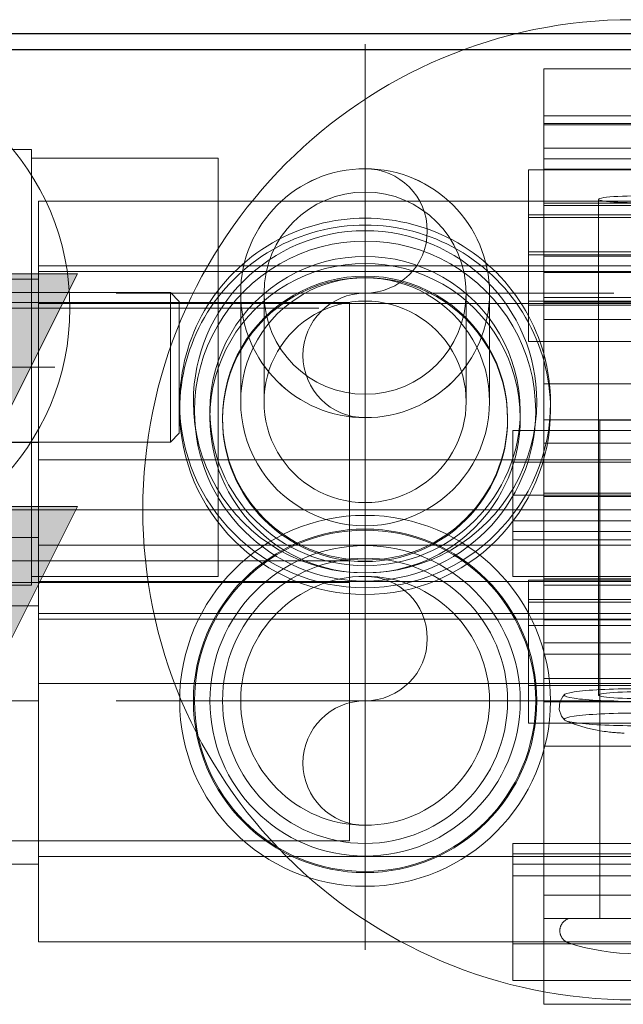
# Model space of a CAD drawing. Header units: millimetres. Extents: x -14995 to -11510, y 364 to 3070.
# Tile 24 of 29: x -13816 to -13778, y 2807 to 2870. Entities that reach past the tile are written whole.
import ezdxf

# ---------------------------------------------------------------- set-up
doc = ezdxf.new("R2010")
doc.units = ezdxf.units.MM
for name, color, linetype, lineweight in [('A-DETL-GENF', 92, 'Continuous', 18), ('A-WALL', 113, 'Continuous', 25), ('M-EQPM', 50, 'Continuous', 18), ('P-PIPE', 3, 'Continuous', 18), ('P-PIPE-CNTR', 3, 'Continuous', 18), ('P-SANR-FIXT', 6, 'Continuous', 18)]:
    doc.layers.add(name, color=color, linetype=linetype, lineweight=lineweight)

# ---------------------------------------------------------------- blocks, each defined once
blk = doc.blocks.new('HC_Manifold_MEPcontent_Valsir_Pexal BRASS_3 Way Hot Water_INT-EN - 1_2__ x 3_4__-1095158-Niveau 0')
at = {"layer": 'P-SANR-FIXT', "color": 1}
for p, q in [((50.5, 14), (-49.5, 14)), ((50.5, -14), (50.5, 14)), ((50.5, -14), (50.5, 14)), ((62.5, 13.45), (50.5, 13.45)), ((50.5, -13.45), (50.5, 13.45)), ((50.5, -13.45), (50.5, 13.45)), ((62.5, -13.45), (62.5, 13.45)), ((62.5, -13.45), (62.5, 13.45)), ((50.5, -13.45), (62.5, -13.45)), ((-49.5, -14), (50.5, -14))]:
    blk.add_line(p, q, dxfattribs=at)
blk = doc.blocks.new('SA_Connection Piece_MEPcontent_Valsir_Pexal BRASS_Kit with Nut_Shared - 14 mm x 2 mm-1_2__-1092681-Niveau 0')
at = {"layer": 'P-PIPE'}
for p, q in [((0, 12.573), (-5.5, 12.573)), ((-5.5, 12.573), (-5.5, -12.573)), ((-5.5, 12.573), (-5.5, -12.573)), ((0, 6.267), (0, 12.535)), ((0, 12.535), (5, 12.535)), ((0, 12.535), (0, 6.267)), ((5, 12.535), (5, 6.267)), ((5, 6.267), (5, 12.535)), ((0, 10.65), (-5.5, 10.65)), ((-5.5, -10.65), (-5.5, 10.65)), ((-5.5, -10.65), (-5.5, 10.65)), ((0, 10.65), (0, -10.65)), ((0, 10.65), (0, -10.65)), ((-1.773, 9.41), (-3.959, 6.3)), ((0, 9.41), (-1.773, 9.41)), ((-1.773, -9.41), (-1.773, 9.41)), ((-1.773, -9.41), (-1.773, 9.41)), ((0, -9.41), (0, 9.41)), ((0, -9.41), (0, 9.41)), ((-3.959, 6.3), (-5.5, 6.3)), ((-5.5, 6.3), (-5.5, -6.3)), ((-5.5, 6.3), (-5.5, -6.3)), ((-3.959, -6.3), (-3.959, 6.3)), ((-3.959, -6.3), (-3.959, 6.3)), ((0, 6.267), (5, 6.267)), ((0, 6.267), (0, -6.267)), ((5, 6.267), (0, 6.267)), ((0, -6.267), (0, 6.267)), ((5, -6.267), (5, 6.267)), ((5, 6.267), (5, -6.267)), ((21.425, 4.8), (5, 4.8)), ((5, 4.8), (5, -4.8)), ((5, 4.8), (5, -4.8)), ((22, 4.225), (21.425, 4.8)), ((21.425, 4.8), (21.425, -4.8)), ((21.425, 4.8), (21.425, -4.8)), ((22, -4.225), (22, 4.225)), ((22, -4.225), (22, 4.225)), ((21.425, -4.8), (22, -4.225)), ((5, -4.8), (21.425, -4.8)), ((-5.5, -6.3), (-3.959, -6.3)), ((-3.959, -6.3), (-1.773, -9.41)), ((0, -6.267), (5, -6.267)), ((0, -6.267), (0, -12.535)), ((0, -12.535), (0, -6.267)), ((0, -6.267), (5, -6.267)), ((5, -12.535), (5, -6.267)), ((5, -6.267), (5, -12.535)), ((-1.773, -9.41), (0, -9.41)), ((-5.5, -10.65), (0, -10.65)), ((-5.5, -12.573), (0, -12.573)), ((0, -12.535), (5, -12.535))]:
    blk.add_line(p, q, dxfattribs=at)
at = {"layer": 'P-PIPE', "flags": 128}
for points in [[(0, 6.267), (0, 8.89), (0, 10.889), (0, 12.145), (0, 12.573)], [(0, 12.573), (0, 12.145), (0, 10.889), (0, 8.89), (0, 6.267)], [(0, 6.267), (0, 3.883), (0, 1.311), (0, -1.317), (0, -3.887), (0, -6.267)], [(0, -6.267), (0, -3.887), (0, -1.317), (0, 1.311), (0, 3.883), (0, 6.267)], [(0, -6.267), (0, -8.412), (0, -10.17), (0, -11.485), (0, -12.298), (0, -12.573)], [(0, -12.573), (0, -12.298), (0, -11.485), (0, -10.17), (0, -8.412), (0, -6.267)]]:
    blk.add_lwpolyline(points, dxfattribs=at)
blk = doc.blocks.new('R580F - R580 3_4_ x 1_2_-1107340-Niveau 0')
at = {"layer": 'M-EQPM'}
for p, q in [((23.5, 0), (11.5, 0)), ((23.5, 0), (11.5, 0)), ((11.5, 0), (11.5, -0.746)), ((11.5, 0), (11.5, -2.518)), ((11.5, 0), (11.5, -6.319)), ((11.5, 0), (11.5, -3.006)), ((11.5, -3.006), (11.5, 0)), ((23.5, 0), (11.5, 0)), ((11.5, 0), (23.5, 0)), ((11.5, 0), (11.5, -6.535)), ((11.5, -3.779), (11.5, -0.746)), ((11.5, -2.518), (11.5, -24.789)), ((23.5, -3.006), (11.5, -3.006)), ((23.5, -3.006), (11.5, -3.006)), ((11.5, -6.735), (11.5, -3.006)), ((11.5, -5.555), (11.5, -3.006)), ((11.5, -3.871), (11.5, -3.006)), ((11.5, -6.606), (11.5, -3.006)), ((11.5, -3.006), (23.5, -3.006)), ((11.5, -3.006), (23.5, -3.006)), ((23.5, -3.5), (11.5, -3.5)), ((11.5, -3.5), (11.5, -12.028)), ((11.5, -4.059), (11.5, -3.583)), ((11.5, -3.583), (11.5, -5.085)), ((11.5, -3.583), (23.5, -3.583)), ((11.5, -4.71), (11.5, -3.779)), ((11.5, -3.871), (11.5, -6.689)), ((11.5, -4.059), (11.5, -5.765)), ((11.5, -5.085), (11.5, -4.71)), ((11.5, -5.085), (23.5, -5.085)), ((11.5, -27.487), (11.5, -5.555)), ((11.5, -6.434), (11.5, -5.765)), ((11.5, -5.765), (23.5, -5.765)), ((11.5, -20.422), (11.5, -6.319)), ((24.5, -6.488), (10.5, -6.488)), ((10.5, -6.488), (10.5, -14.923)), ((11.5, -6.434), (23.5, -6.434)), ((23.5, -6.488), (11.5, -6.488)), ((11.5, -14.923), (11.5, -6.488)), ((11.5, -6.535), (11.5, -9.162)), ((11.5, -9.518), (11.5, -6.606)), ((11.5, -6.689), (11.5, -7.627)), ((11.5, -6.735), (11.5, -20.805)), ((11.5, -7.627), (11.5, -8.617)), ((196.242, -8.506), (-21, -8.506)), ((-21, -8.506), (-21, -13.012)), ((-21, -8.565), (-21, -15.076)), ((24.5, -8.491), (10.5, -8.491)), ((10.5, -16.123), (10.5, -8.491)), ((11.5, -8.617), (11.5, -14.995)), ((11.5, -8.617), (23.5, -8.617)), ((11.5, -14.689), (11.5, -8.771)), ((11.5, -8.771), (11.5, -9.539)), ((11.5, -8.771), (23.5, -8.771)), ((15.01, -8.378), (15.01, -40.244)), ((10.5, -9.539), (10.5, -9.374)), ((10.5, -9.374), (10.5, -11.744)), ((10.5, -9.374), (24.5, -9.374)), ((11.5, -13.082), (11.5, -9.162)), ((24.5, -9.539), (10.5, -9.539)), ((11.5, -9.518), (11.5, -16.095)), ((11.5, -9.539), (23.5, -9.539)), ((10.5, -11.438), (10.5, -11.951)), ((10.5, -11.744), (10.5, -11.939)), ((10.5, -11.744), (24.5, -11.744)), ((10.5, -11.951), (24.5, -11.951)), ((196.242, -12.65), (-21, -12.65)), ((-21, -12.65), (-21, -13.604)), ((-21, -13.012), (-21, -12.654)), ((11.5, -13.066), (11.5, -12.028)), ((11.5, -12.028), (23.5, -12.028)), ((196.242, -13.012), (-21, -13.012)), ((11.5, -13.082), (23.5, -13.082)), ((-21, -13.604), (-21, -31.497)), ((-21, -15.439), (-21, -15.076)), ((-21, -15.076), (196.242, -15.076)), ((-8, -14.785), (-8, -21.392)), ((-6.5, -14.785), (-6.5, -21.392)), ((6.5, -21.392), (6.5, -14.785)), ((8, -21.392), (8, -14.785)), ((10.5, -15.183), (10.5, -14.923)), ((10.5, -14.923), (24.5, -14.923)), ((10.5, -17.522), (10.5, -15.183)), ((10.5, -15.183), (24.5, -15.183)), ((11.5, -33.911), (11.5, -14.689)), ((11.5, -14.689), (23.5, -14.689)), ((11.5, -14.923), (11.5, -16.068)), ((11.5, -14.923), (23.5, -14.923)), ((11.5, -14.995), (11.5, -33.791)), ((11.5, -14.995), (23.5, -14.995)), ((-21, -15.439), (-21, -16.522)), ((10.5, -16.123), (10.5, -17.319)), ((11.5, -16.095), (23.5, -16.095)), ((-21, -34.454), (-21, -16.522)), ((10.5, -17.319), (10.5, -17.522)), ((10.5, -17.522), (24.5, -17.522)), ((23.5, -20.24), (11.5, -20.24)), ((11.5, -20.24), (11.5, -27.485)), ((11.5, -24.049), (11.5, -20.422)), ((11.5, -20.805), (11.5, -27.253)), ((-11.921, -21.468), (-11.921, -21.904)), ((11.921, -21.904), (11.921, -21.468)), ((-9.98, -21.987), (-9.98, -22.442)), ((9.98, -22.442), (9.98, -21.987)), ((-9.164, -22.442), (-9.164, -22.53)), ((9.164, -22.53), (9.164, -22.442)), ((23.5, -22.544), (11.5, -22.544)), ((11.5, -22.544), (11.5, -24.049)), ((11.5, -22.544), (11.5, -24.049)), ((11.5, -22.544), (23.5, -22.544)), ((15.095, -22.566), (15.095, -54.608)), ((17.5, -22.566), (15.095, -22.566)), ((25.5, -23.245), (9.5, -23.245)), ((9.5, -23.245), (9.5, -29.572)), ((23.5, -23.245), (11.5, -23.245)), ((11.5, -30.258), (11.5, -23.245)), ((11.5, -24.049), (23.5, -24.049)), ((11.5, -24.049), (23.5, -24.049)), ((11.5, -24.049), (23.5, -24.049)), ((11.5, -24.049), (23.5, -24.049)), ((196.242, -25.111), (-21, -25.111)), ((-21, -25.111), (-21, -30.611)), ((-21, -25.111), (-21, -30.611)), ((25.5, -25.266), (9.5, -25.266)), ((9.5, -31.826), (9.5, -25.266)), ((11.5, -27.485), (11.5, -24.789)), ((9.5, -27.382), (9.5, -26.998)), ((9.5, -27.382), (9.5, -29.738)), ((9.5, -27.382), (25.5, -27.382)), ((11.5, -27.253), (11.5, -33.168)), ((11.5, -32.765), (11.5, -27.253)), ((11.5, -27.253), (23.5, -27.253)), ((11.5, -27.253), (23.5, -27.253)), ((11.5, -27.253), (23.5, -27.253)), ((11.5, -27.485), (23.5, -27.485)), ((11.5, -27.487), (11.5, -30.258)), ((9.5, -29.041), (9.5, -29.738)), ((9.5, -29.041), (25.5, -29.041)), ((9.5, -30.258), (9.5, -29.572)), ((9.5, -29.738), (25.5, -29.738)), ((9.5, -29.738), (25.5, -29.738)), ((9.5, -30.258), (25.5, -30.258)), ((9.5, -32.613), (9.5, -30.258)), ((9.5, -30.258), (25.5, -30.258)), ((11.5, -30.258), (23.5, -30.258)), ((11.5, -30.258), (23.5, -30.258)), ((196.242, -30.611), (-21, -30.611)), ((-21, -30.611), (-21, -31.611)), ((-21, -30.611), (-21, -31.656)), ((196.242, -30.611), (-21, -30.611)), ((-21, -30.611), (196.242, -30.611)), ((-21, -31.497), (-21, -32.573)), ((-21, -49.611), (-21, -31.611)), ((-21, -31.656), (-21, -49.618)), ((9.5, -31.826), (9.5, -32.613)), ((-21, -32.573), (-21, -32.936)), ((9.5, -32.613), (25.5, -32.613)), ((10.5, -32.846), (10.5, -34.102)), ((10.5, -39.624), (10.5, -32.846)), ((24.5, -32.846), (10.5, -32.846)), ((11.5, -51.96), (11.5, -32.765)), ((11.5, -32.765), (23.5, -32.765)), ((-21, -32.936), (-21, -39.447)), ((-21, -32.936), (196.242, -32.936)), ((11.5, -33.168), (11.5, -51.988)), ((11.5, -33.168), (23.5, -33.168)), ((10.5, -34.102), (10.5, -42.054)), ((10.5, -34.102), (24.5, -34.102)), ((11.5, -33.791), (11.5, -36.589)), ((11.5, -35.086), (11.5, -33.911)), ((-21, -34.454), (-21, -35.367)), ((10.5, -35.775), (10.5, -34.273)), ((10.5, -34.273), (24.5, -34.273)), ((-21, -35), (-21, -39.506)), ((-21, -35), (-21, -35.363)), ((196.242, -35), (-21, -35)), ((-21, -35.367), (196.242, -35.367)), ((11.5, -35.414), (11.5, -35.086)), ((11.5, -42.052), (11.5, -35.414)), ((11.5, -35.414), (23.5, -35.414)), ((10.5, -35.775), (24.5, -35.775)), ((11.5, -36.589), (11.5, -36.874)), ((11.5, -36.874), (11.5, -43.533)), ((11.5, -36.874), (23.5, -36.874)), ((11.5, -39.182), (11.5, -37.614)), ((11.5, -37.614), (23.5, -37.614)), ((11.5, -39.167), (11.5, -40.679)), ((11.5, -39.167), (23.5, -39.167)), ((11.5, -40.679), (11.5, -39.182)), ((11.5, -39.182), (23.5, -39.182)), ((-21, -39.506), (196.242, -39.506)), ((10.5, -39.624), (24.5, -39.624)), ((11.5, -40.679), (23.5, -40.679)), ((10.5, -42.054), (24.5, -42.054)), ((11.5, -42.052), (23.5, -42.052)), ((11.5, -43.533), (23.5, -43.533)), ((-21, -49.611), (-21, -50.611)), ((-21, -49.618), (-21, -50.611)), ((9.5, -49.784), (9.5, -51.11)), ((9.5, -56.221), (9.5, -49.784)), ((25.5, -49.784), (9.5, -49.784)), ((-21, -50.611), (196.242, -50.611)), ((-21, -50.611), (-21, -56.111)), ((-21, -50.611), (-21, -56.111)), ((-21, -50.611), (196.242, -50.611)), ((196.242, -50.611), (-21, -50.611)), ((9.5, -51.869), (9.5, -50.439)), ((9.5, -50.439), (25.5, -50.439)), ((9.5, -51.11), (9.5, -58.577)), ((9.5, -51.11), (25.5, -51.11)), ((9.5, -51.869), (25.5, -51.869)), ((11.5, -53.106), (11.5, -51.96)), ((11.5, -51.988), (11.5, -54.608)), ((11.5, -53.106), (23.5, -53.106)), ((11.5, -54.608), (11.5, -53.106)), ((11.5, -58.578), (11.5, -53.106)), ((11.5, -53.106), (23.5, -53.106)), ((11.5, -53.106), (23.5, -53.106)), ((11.5, -53.106), (23.5, -53.106)), ((11.5, -54.608), (11.5, -60.117)), ((11.5, -54.608), (23.5, -54.608)), ((11.5, -54.608), (23.5, -54.608)), ((11.5, -54.608), (23.5, -54.608)), ((17.5, -54.608), (13.092, -54.608)), ((17.5, -54.608), (15.095, -54.608)), ((-21, -56.111), (196.242, -56.111)), ((9.5, -56.221), (25.5, -56.221)), ((9.5, -58.577), (25.5, -58.577)), ((11.5, -58.578), (23.5, -58.578)), ((11.5, -60.117), (23.5, -60.117))]:
    blk.add_line(p, q, dxfattribs=at)
at = {"layer": 'M-EQPM', "flags": 128}
for points in [[(-8, -14.411), (-8, -14.489), (-8, -14.725), (-8, -14.785)], [(-6.5, -14.411), (-6.5, -14.489), (-6.5, -14.725), (-6.5, -14.785)], [(6.5, -14.785), (6.5, -14.52), (6.5, -14.413), (6.5, -14.411)], [(8, -14.785), (8, -14.52), (8, -14.413), (8, -14.411)], [(12.827, -41.843), (12.629, -41.597), (12.482, -41.174), (12.526, -40.681), (12.712, -40.333), (12.827, -40.206)], [(12.899, -41.886), (13.45, -42.105), (13.874, -42.246), (14.21, -42.342), (14.485, -42.41), (14.715, -42.461), (14.912, -42.499), (15.083, -42.53), (15.236, -42.554), (15.373, -42.574), (15.498, -42.591), (15.613, -42.605), (15.721, -42.617), (15.822, -42.628), (15.919, -42.637), (16.011, -42.645), (16.099, -42.653), (16.185, -42.659), (16.269, -42.665), (16.35, -42.67), (16.43, -42.675), (16.509, -42.679), (16.586, -42.683), (16.663, -42.686)], [(13.092, -56.173), (13.061, -56.162), (13.031, -56.15), (13.001, -56.137), (12.971, -56.122), (12.942, -56.107), (12.914, -56.09), (12.886, -56.072), (12.859, -56.053), (12.833, -56.033), (12.808, -56.012), (12.783, -55.99), (12.76, -55.967), (12.737, -55.944), (12.716, -55.919), (12.695, -55.893), (12.675, -55.867), (12.657, -55.84), (12.639, -55.812), (12.623, -55.783), (12.608, -55.754), (12.594, -55.724), (12.581, -55.694), (12.57, -55.663), (12.56, -55.632), (12.551, -55.6), (12.543, -55.568), (12.536, -55.536), (12.531, -55.503), (12.527, -55.471), (12.525, -55.438), (12.524, -55.405), (12.524, -55.372), (12.525, -55.339), (12.528, -55.307), (12.532, -55.274), (12.537, -55.241), (12.544, -55.209), (12.552, -55.177), (12.561, -55.146), (12.571, -55.115), (12.583, -55.084), (12.596, -55.054), (12.61, -55.024), (12.625, -54.995), (12.641, -54.966), (12.659, -54.938), (12.678, -54.911), (12.697, -54.885), (12.718, -54.859), (12.74, -54.835), (12.763, -54.811), (12.786, -54.788), (12.811, -54.766), (12.836, -54.745), (12.862, -54.725), (12.889, -54.707), (12.917, -54.689), (12.945, -54.672), (12.974, -54.657), (13.004, -54.643), (13.034, -54.63), (13.065, -54.618), (13.092, -54.608)], [(17.5, -56.871), (16.926, -56.859), (16.353, -56.824), (15.782, -56.766), (15.214, -56.685), (14.649, -56.582), (14.089, -56.456), (13.535, -56.308), (13.092, -56.173)]]:
    blk.add_lwpolyline(points, dxfattribs=at)
at = {"layer": 'M-EQPM'}
for centre, radius, start, end in [((0, -14.411), 8, 90, 270), ((0, -14.411), 8, 270, 90), ((0, -14.411), 6.5, 90, 270), ((0, -14.411), 6.5, 270, 90), ((0, -40.611), 11.921, 360, 180), ((0, -40.611), 11.921, 360, 180), ((0, -40.611), 11.041, 0, 180), ((0, -40.611), 10.97, 360, 180), ((0, -40.611), 9.98, 360, 180), ((0, -40.611), 9.98, 360, 180), ((0, -40.611), 9.164, 360, 180), ((0, -40.611), 9.164, 360, 180), ((0, -40.611), 11.921, 180, 360), ((0, -40.611), 11.921, 180, 360), ((0, -40.611), 11.041, 180, 0), ((0, -40.611), 10.97, 180, 360), ((0, -40.611), 9.98, 180, 360), ((0, -40.611), 9.98, 180, 360), ((0, -40.611), 9.164, 180, 360), ((0, -40.611), 9.164, 180, 360)]:
    blk.add_arc(centre, radius, start, end, dxfattribs=at)
for centre, major_axis, ratio, start_param, end_param in [((17.5, -8.378), (2.49, 0), 0.087166, 1.570796, 4.712389), ((0, -21.468), (11.921, 0), 0.996195, 0, 3.141593), ((0, -21.904), (11.921, 0), 0.996195, 0, 3.141593), ((0, -21.392), (-11.041, 0), 0.996195, 3.141593, 6.283185), ((0, -21.987), (10.97, 0), 0.996195, 0, 3.141593), ((0, -21.987), (9.98, 0), 0.996195, 0, 3.141593), ((0, -22.442), (9.98, 0), 0.996195, 0, 3.141593), ((0, -22.442), (9.164, 0), 0.996195, 0, 3.141593), ((0, -22.53), (9.164, 0), 0.996195, 0, 3.141593), ((0, -21.392), (-8, 0), 0.996195, 4.712389, 7.853982), ((0, -21.392), (-8, 0), 0.996195, 1.570796, 4.712389), ((0, -21.392), (6.5, 0), 0.996195, 1.570796, 4.712389), ((0, -21.392), (6.5, 0), 0.996195, 4.712389, 7.853982), ((0, -21.468), (11.921, 0), 0.996195, 3.141593, 6.283185), ((0, -21.392), (-11.041, 0), 0.996195, 0, 3.141593), ((0, -21.904), (11.921, 0), 0.996195, 3.141593, 6.283185), ((0, -21.987), (10.97, 0), 0.996195, 3.141593, 6.283185), ((0, -21.987), (9.98, 0), 0.996195, 3.141593, 6.283185), ((0, -22.442), (9.98, 0), 0.996195, 3.141593, 6.283185), ((0, -22.442), (9.164, 0), 0.996195, 3.141593, 6.283185), ((0, -22.53), (9.164, 0), 0.996195, 3.141593, 6.283185), ((17.5, -40.244), (4.693, 0), 0.087166, 1.570796, 4.712389), ((17.5, -40.244), (2.49, 0), 0.087166, 1.570796, 4.712389), ((17.5, -41.806), (4.693, 0), 0.087166, 1.570796, 4.712389)]:
    blk.add_ellipse(centre, major_axis=major_axis, ratio=ratio, start_param=start_param, end_param=end_param, dxfattribs=at)

msp = doc.modelspace()

# ---------------------------------------------------------------- hatches: boundary and pattern name
at = {"layer": 'P-PIPE'}
h = msp.add_hatch(color=256, dxfattribs=at)
h.paths.add_polyline_path([(-13825.261, 2829.201), (-13812.761, 2854.106), (-13837.761, 2854.106)])
h.paths.add_polyline_path([(-13826.761, 2835.677), (-13826.761, 2847.631), (-13823.761, 2847.631), (-13823.761, 2835.677)])
h.paths.add_polyline_path([(-13825.261, 2850.122), (-13826.011, 2850.322), (-13826.56, 2850.869), (-13826.761, 2851.616), (-13826.56, 2852.363), (-13826.011, 2852.91), (-13825.261, 2853.11), (-13824.511, 2852.91), (-13823.962, 2852.363), (-13823.761, 2851.616), (-13823.962, 2850.869), (-13824.511, 2850.322), (-13824.872, 2850.172)])
h = msp.add_hatch(color=256, dxfattribs=at)
h.paths.add_polyline_path([(-13825.261, 2814.162), (-13812.761, 2839.162), (-13820.261, 2839.162), (-13823.761, 2832.19), (-13823.761, 2820.662), (-13826.761, 2820.662), (-13826.761, 2832.19), (-13830.26, 2839.162), (-13837.761, 2839.162), (-13827.641, 2818.924)])
h.paths.add_polyline_path([(-13826.761, 2836.662), (-13826.56, 2837.412), (-13826.011, 2837.961), (-13825.261, 2838.162), (-13824.511, 2837.961), (-13823.962, 2837.412), (-13823.761, 2837.443), (-13823.761, 2839.162), (-13826.761, 2839.162), (-13826.761, 2837.06)])
h.paths.add_polyline_path([(-13826.379, 2835.677), (-13826.71, 2836.274), (-13826.574, 2835.677)])
h.paths.add_polyline_path([(-13823.761, 2835.677), (-13823.962, 2835.912), (-13823.803, 2835.677)])

# ---------------------------------------------------------------- linework, layer by layer
at = {"layer": 'A-DETL-GENF'}
for p, q in [((-13812.761, 2854.106), (-13837.761, 2854.106)), ((-13825.261, 2829.201), (-13812.761, 2854.106)), ((-13812.761, 2839.162), (-13837.761, 2839.162)), ((-13825.261, 2814.162), (-13812.761, 2839.162))]:
    msp.add_line(p, q, dxfattribs=at)
at = {"layer": 'A-WALL'}
for p, q in [((-13509.553, 2869.526), (-14710.553, 2869.526)), ((-14709.553, 2868.526), (-13509.553, 2868.526))]:
    msp.add_line(p, q, dxfattribs=at)
at = {"layer": 'P-PIPE'}
for p, q in [((-13815.261, 2853.766), (-13819.261, 2853.766)), ((-13815.261, 2832.806), (-13815.261, 2853.766)), ((-13815.261, 2832.766), (-13815.261, 2853.726)), ((-13795.261, 2852.266), (-13820.261, 2852.266)), ((-13795.261, 2834.3), (-13795.261, 2852.266)), ((-13795.261, 2834.266), (-13795.261, 2852.232)), ((-13815.261, 2837.162), (-13819.261, 2837.162)), ((-13815.261, 2816.162), (-13815.261, 2837.162)), ((-13815.261, 2816.162), (-13815.261, 2837.162)), ((-13795.261, 2835.662), (-13820.261, 2835.662)), ((-13795.261, 2817.662), (-13795.261, 2835.662)), ((-13795.261, 2817.662), (-13795.261, 2835.662)), ((-13820.261, 2834.266), (-13795.261, 2834.266)), ((-13819.261, 2832.766), (-13815.261, 2832.766)), ((-13820.261, 2817.662), (-13795.261, 2817.662)), ((-13819.261, 2816.162), (-13815.261, 2816.162))]:
    msp.add_line(p, q, dxfattribs=at)
for centre, radius, start, end in [((-13777.053, 2838.945), 31.5, 0, 180), ((-13829.243, 2851.901), 16, 0, 180), ((-13794.261, 2852.866), 8, 0, 180), ((-13794.261, 2856.866), 4, 270, 90), ((-13794.261, 2852.866), 8, 180, 0), ((-13794.261, 2848.866), 4, 90, 270), ((-13829.243, 2851.901), 16, 180, 0), ((-13777.053, 2838.945), 31.5, 180, 0), ((-13794.261, 2826.666), 8, 0, 180), ((-13794.261, 2830.666), 4, 270, 90), ((-13794.261, 2826.666), 8, 180, 0), ((-13794.261, 2822.666), 4, 90, 270)]:
    msp.add_arc(centre, radius, start, end, dxfattribs=at)
at = {"layer": 'P-PIPE-CNTR'}
for p, q in [((-13794.261, 2836.866), (-13794.261, 2868.866)), ((-13810.261, 2852.866), (-13778.261, 2852.866)), ((-13861.243, 2851.901), (-13797.243, 2851.901)), ((-13815.261, 2843.266), (-13830.261, 2843.266)), ((-13794.261, 2810.666), (-13794.261, 2842.666)), ((-13840.053, 2838.945), (-13714.053, 2838.945)), ((-13815.261, 2826.662), (-13830.261, 2826.662)), ((-13810.261, 2826.666), (-13778.261, 2826.666))]:
    msp.add_line(p, q, dxfattribs=at)
at = {"layer": 'P-PIPE-CNTR', "color": 1}
msp.add_line((-13842.206, 2848.101), (-13814.206, 2848.101), dxfattribs=at)

# ---------------------------------------------------------------- block references
at = {"layer": 'M-EQPM'}
msp.add_blockref('R580F - R580 3_4_ x 1_2_-1107340-Niveau 0', (-13794.261, 2867.276), dxfattribs=at)
at = {"layer": 'P-PIPE'}
msp.add_blockref('SA_Connection Piece_MEPcontent_Valsir_Pexal BRASS_Kit with Nut_Shared - 14 mm x 2 mm-1_2__-1092681-Niveau 0', (-13828.206, 2848.101), dxfattribs=at)
at = {"layer": 'P-SANR-FIXT', "color": 1}
msp.add_blockref('HC_Manifold_MEPcontent_Valsir_Pexal BRASS_3 Way Hot Water_INT-EN - 1_2__ x 3_4__-1095158-Niveau 0', (-13866.206, 2848.101), dxfattribs=at)

doc.saveas('drawing.dxf')
